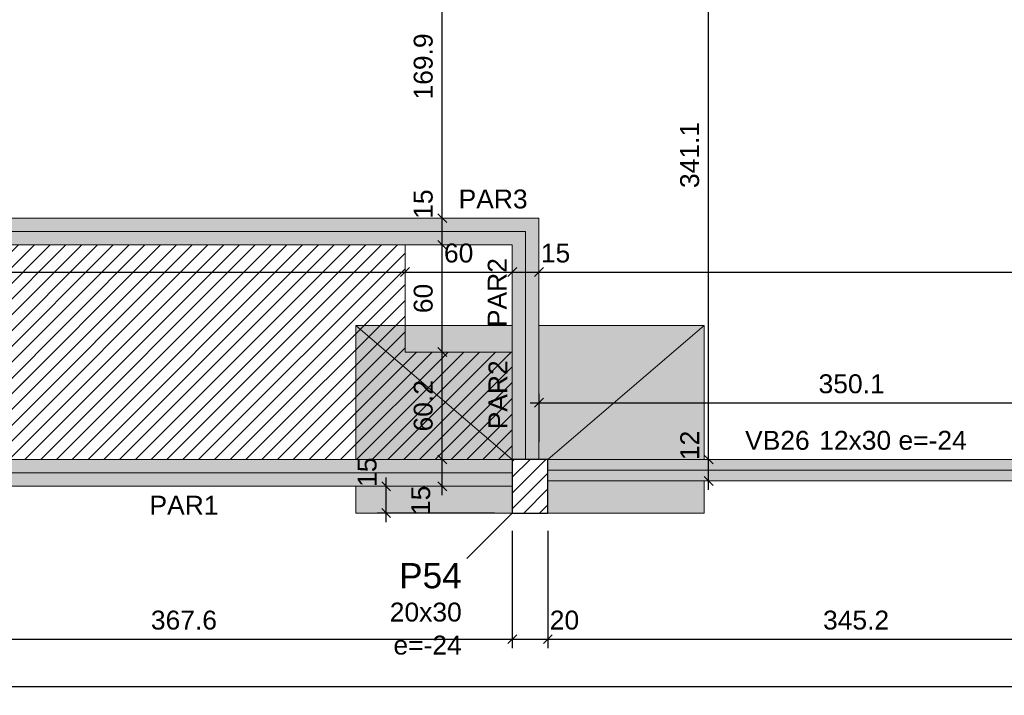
# Model space of a CAD drawing. Header units: millimetres. Extents: x 0 to 119, y 0 to 84.
# Tile 3 of 27: x 36.46 to 47.48, y 25.92 to 33.49. Entities that reach past the tile are written whole.
import ezdxf

# ---------------------------------------------------------------- set-up
doc = ezdxf.new("R2010")
doc.units = ezdxf.units.MM
doc.header["$MEASUREMENT"] = 0
doc.linetypes.add('NULL', pattern=[0])
doc.layers.get('0').update_dxf_attribs({"lineweight": 18})
for name, color, linetype, lineweight in [('FO-Cotas', 5, 'Continuous', 5), ('FO-Eixos', 5, 'Continuous', 5), ('FO-Hachura das sapatas', 43, 'Continuous', 5), ('FO-Hachura laje com elevação negativa', 31, 'Continuous', 5), ('FO-Hachura parede de concreto', 161, 'Continuous', 5), ('FO-Hachura pilar que passa', 19, 'Continuous', 5), ('FO-Hachura viga', 43, 'Continuous', 5), ('FO-Pilares', 4, 'Continuous', 30), ('FO-Seção das fundações', 9, 'Continuous', 5), ('FO-Textos das vigas', 7, 'Continuous', 5), ('FO-Textos dos pilares', 7, 'Continuous', 5), ('FO-Vigas', 1, 'Continuous', 20)]:
    doc.layers.add(name, color=color, linetype=linetype, lineweight=lineweight)
doc.styles.add('Arial', font='txt')
doc.dimstyles.new('UM_50.000000', dxfattribs={"dimtxt": 0.18, "dimasz": 0.1, "dimexe": 0.1, "dimexo": 0.2, "dimgap": 0, "dimtad": 1, "dimtih": 1, "dimtoh": 1, "dimdec": 1, "dimlfac": 50, "dimzin": 0, "dimdsep": 46, "dimtxsty": 'Standard', "dimcen": 0.09, "dimdle": 0.1, "dimadec": 1, "dimazin": 2, "dimtfac": 1, "dimtdec": 4, "dimtofl": 0, "dimtmove": 0, "dimatfit": 3, "dimfxl": 1, "dimtolj": 1, "dimarcsym": 0})

# ---------------------------------------------------------------- blocks, each defined once
blk = doc.blocks.new('_Oblique')
at = {"color": 0, "linetype": 'ByBlock', "lineweight": -2}
blk.add_line((-0.5, -0.5), (0.5, 0.5), dxfattribs=at)
blk = doc.blocks.new('*D32')
at = {"layer": 'Defpoints', "color": 0}
for p in [(34.62, 28.088), (41.973, 27.96), (41.973, 26.548)]:
    blk.add_point(p, dxfattribs=at)
at = {"layer": 'FO-Cotas', "color": 0, "lineweight": -2}
for p, q in [((34.62, 27.888), (34.62, 26.448)), ((41.973, 27.76), (41.973, 26.448)), ((34.52, 26.548), (42.073, 26.548))]:
    blk.add_line(p, q, dxfattribs=at)
at = {"layer": 'FO-Cotas', "color": 0, "lineweight": -2, "xscale": 0.1, "yscale": 0.1, "zscale": 0.1, "rotation": 180}
blk.add_blockref('_Oblique', (34.62, 26.548), dxfattribs=at)
at = {"layer": 'FO-Cotas', "color": 0, "lineweight": -2, "xscale": 0.1, "yscale": 0.1, "zscale": 0.1}
blk.add_blockref('_Oblique', (41.973, 26.548), dxfattribs=at)
at = {"layer": 'FO-Cotas', "color": 7, "insert": (38.296, 26.76), "char_height": 0.2118, "attachment_point": 5, "style": 'Arial'}
blk.add_mtext('\\A1;367.6', dxfattribs=at)
blk = doc.blocks.new('*D33')
at = {"layer": 'Defpoints', "color": 0}
for p in [(41.973, 27.96), (42.372, 27.96), (42.372, 26.548)]:
    blk.add_point(p, dxfattribs=at)
at = {"layer": 'FO-Cotas', "color": 0, "lineweight": -2}
for p, q in [((41.973, 27.76), (41.973, 26.448)), ((42.372, 27.76), (42.372, 26.448)), ((41.873, 26.548), (42.472, 26.548))]:
    blk.add_line(p, q, dxfattribs=at)
at = {"layer": 'FO-Cotas', "color": 0, "lineweight": -2, "xscale": 0.1, "yscale": 0.1, "zscale": 0.1, "rotation": 180}
blk.add_blockref('_Oblique', (41.973, 26.548), dxfattribs=at)
at = {"layer": 'FO-Cotas', "color": 0, "lineweight": -2, "xscale": 0.1, "yscale": 0.1, "zscale": 0.1}
blk.add_blockref('_Oblique', (42.372, 26.548), dxfattribs=at)
at = {"layer": 'FO-Cotas', "color": 7, "insert": (42.558, 26.76), "char_height": 0.2118, "attachment_point": 5, "rotation": 0.0057, "style": 'Arial'}
blk.add_mtext('\\A1;20', dxfattribs=at)
blk = doc.blocks.new('*D34')
at = {"layer": 'Defpoints', "color": 0}
for p in [(42.372, 27.96), (49.275, 27.96), (49.275, 26.548)]:
    blk.add_point(p, dxfattribs=at)
at = {"layer": 'FO-Cotas', "color": 0, "lineweight": -2}
for p, q in [((42.372, 27.76), (42.372, 26.448)), ((49.275, 27.76), (49.275, 26.448)), ((42.272, 26.548), (49.375, 26.548))]:
    blk.add_line(p, q, dxfattribs=at)
at = {"layer": 'FO-Cotas', "color": 0, "lineweight": -2, "xscale": 0.1, "yscale": 0.1, "zscale": 0.1, "rotation": 180}
blk.add_blockref('_Oblique', (42.372, 26.548), dxfattribs=at)
at = {"layer": 'FO-Cotas', "color": 0, "lineweight": -2, "xscale": 0.1, "yscale": 0.1, "zscale": 0.1}
blk.add_blockref('_Oblique', (49.275, 26.548), dxfattribs=at)
at = {"layer": 'FO-Cotas', "color": 7, "insert": (45.824, 26.76), "char_height": 0.2118, "attachment_point": 5, "style": 'Arial'}
blk.add_mtext('\\A1;345.2', dxfattribs=at)
blk = doc.blocks.new('*D44')
at = {"layer": 'Defpoints', "color": 0}
for p in [(15.135, 28.603), (84.436, 27.96), (84.436, 26.019)]:
    blk.add_point(p, dxfattribs=at)
at = {"layer": 'FO-Cotas', "color": 0, "lineweight": -2}
for p, q in [((15.135, 28.403), (15.135, 25.919)), ((84.436, 27.76), (84.436, 25.919)), ((15.035, 26.019), (84.536, 26.019))]:
    blk.add_line(p, q, dxfattribs=at)
at = {"layer": 'FO-Cotas', "color": 0, "lineweight": -2, "xscale": 0.1, "yscale": 0.1, "zscale": 0.1, "rotation": 180}
blk.add_blockref('_Oblique', (15.135, 26.019), dxfattribs=at)
at = {"layer": 'FO-Cotas', "color": 0, "lineweight": -2, "xscale": 0.1, "yscale": 0.1, "zscale": 0.1}
blk.add_blockref('_Oblique', (84.436, 26.019), dxfattribs=at)
at = {"layer": 'FO-Cotas', "color": 7, "insert": (49.786, 26.231), "char_height": 0.2118, "attachment_point": 5, "style": 'Arial'}
blk.add_mtext('\\A1;3465', dxfattribs=at)
blk = doc.blocks.new('*D45')
at = {"layer": 'Defpoints', "color": 0}
for p in [(40.561, 28.26), (40.561, 28.26), (41.973, 27.96)]:
    blk.add_point(p, dxfattribs=at)
at = {"layer": 'FO-Cotas', "color": 0, "lineweight": -2}
for p, q in [((40.561, 27.86), (40.561, 28.36)), ((41.773, 27.96), (40.461, 27.96))]:
    blk.add_line(p, q, dxfattribs=at)
at = {"layer": 'FO-Cotas', "color": 0, "lineweight": -2, "xscale": 0.1, "yscale": 0.1, "zscale": 0.1}
for p, rotation in [((40.561, 28.26), 90), ((40.561, 27.96), 270)]:
    blk.add_blockref('_Oblique', p, dxfattribs=dict(at, rotation=rotation))
at = {"layer": 'FO-Cotas', "color": 7, "insert": (40.349, 28.418), "char_height": 0.2118, "attachment_point": 5, "rotation": 90, "style": 'Arial'}
blk.add_mtext('\\A1;15', dxfattribs=at)
blk = doc.blocks.new('*D83')
at = {"layer": 'Defpoints', "color": 0}
for p in [(27.979, 30.66), (40.773, 30.66), (40.773, 30.66)]:
    blk.add_point(p, dxfattribs=at)
at = {"layer": 'FO-Cotas', "color": 0, "lineweight": -2}
blk.add_line((27.879, 30.66), (40.873, 30.66), dxfattribs=at)
at = {"layer": 'FO-Cotas', "color": 0, "lineweight": -2, "xscale": 0.1, "yscale": 0.1, "zscale": 0.1, "rotation": 180}
blk.add_blockref('_Oblique', (27.979, 30.66), dxfattribs=at)
at = {"layer": 'FO-Cotas', "color": 0, "lineweight": -2, "xscale": 0.1, "yscale": 0.1, "zscale": 0.1}
blk.add_blockref('_Oblique', (40.773, 30.66), dxfattribs=at)
at = {"layer": 'FO-Cotas', "color": 7, "insert": (34.376, 30.872), "char_height": 0.2118, "attachment_point": 5, "rotation": 0.0057, "style": 'Arial'}
blk.add_mtext('\\A1;639.7', dxfattribs=at)
blk = doc.blocks.new('*D84')
at = {"layer": 'Defpoints', "color": 0}
for p in [(40.773, 30.66), (41.973, 30.66), (41.973, 30.66)]:
    blk.add_point(p, dxfattribs=at)
at = {"layer": 'FO-Cotas', "color": 0, "lineweight": -2}
blk.add_line((40.673, 30.66), (42.073, 30.66), dxfattribs=at)
at = {"layer": 'FO-Cotas', "color": 0, "lineweight": -2, "xscale": 0.1, "yscale": 0.1, "zscale": 0.1, "rotation": 180}
blk.add_blockref('_Oblique', (40.773, 30.66), dxfattribs=at)
at = {"layer": 'FO-Cotas', "color": 0, "lineweight": -2, "xscale": 0.1, "yscale": 0.1, "zscale": 0.1}
blk.add_blockref('_Oblique', (41.973, 30.66), dxfattribs=at)
at = {"layer": 'FO-Cotas', "color": 7, "insert": (41.373, 30.872), "char_height": 0.2118, "attachment_point": 5, "rotation": 0.0057, "style": 'Arial'}
blk.add_mtext('\\A1;60', dxfattribs=at)
blk = doc.blocks.new('*D85')
at = {"layer": 'Defpoints', "color": 0}
for p in [(41.973, 30.66), (42.273, 30.66), (42.273, 30.66)]:
    blk.add_point(p, dxfattribs=at)
at = {"layer": 'FO-Cotas', "color": 0, "lineweight": -2}
blk.add_line((41.873, 30.66), (42.373, 30.66), dxfattribs=at)
at = {"layer": 'FO-Cotas', "color": 0, "lineweight": -2, "xscale": 0.1, "yscale": 0.1, "zscale": 0.1, "rotation": 180}
blk.add_blockref('_Oblique', (41.973, 30.66), dxfattribs=at)
at = {"layer": 'FO-Cotas', "color": 0, "lineweight": -2, "xscale": 0.1, "yscale": 0.1, "zscale": 0.1}
blk.add_blockref('_Oblique', (42.273, 30.66), dxfattribs=at)
at = {"layer": 'FO-Cotas', "color": 7, "insert": (42.458, 30.872), "char_height": 0.2118, "attachment_point": 5, "rotation": 0.0057, "style": 'Arial'}
blk.add_mtext('\\A1;15', dxfattribs=at)
blk = doc.blocks.new('*D86')
at = {"layer": 'Defpoints', "color": 0}
for p in [(42.273, 30.66), (76.696, 30.66), (76.696, 30.66)]:
    blk.add_point(p, dxfattribs=at)
at = {"layer": 'FO-Cotas', "color": 0, "lineweight": -2}
blk.add_line((42.173, 30.66), (76.796, 30.66), dxfattribs=at)
at = {"layer": 'FO-Cotas', "color": 0, "lineweight": -2, "xscale": 0.1, "yscale": 0.1, "zscale": 0.1, "rotation": 180}
blk.add_blockref('_Oblique', (42.273, 30.66), dxfattribs=at)
at = {"layer": 'FO-Cotas', "color": 0, "lineweight": -2, "xscale": 0.1, "yscale": 0.1, "zscale": 0.1}
blk.add_blockref('_Oblique', (76.696, 30.66), dxfattribs=at)
at = {"layer": 'FO-Cotas', "color": 7, "insert": (59.484, 30.872), "char_height": 0.2118, "attachment_point": 5, "rotation": 0.0057, "style": 'Arial'}
blk.add_mtext('\\A1;1721.2', dxfattribs=at)
blk = doc.blocks.new('*D142')
at = {"layer": 'Defpoints', "color": 0}
for p in [(41.189, 28.56), (41.189, 28.56), (41.189, 28.26)]:
    blk.add_point(p, dxfattribs=at)
at = {"layer": 'FO-Cotas', "color": 0, "lineweight": -2}
blk.add_line((41.189, 28.16), (41.189, 28.66), dxfattribs=at)
at = {"layer": 'FO-Cotas', "color": 0, "lineweight": -2, "xscale": 0.1, "yscale": 0.1, "zscale": 0.1}
for p, rotation in [((41.189, 28.56), 90), ((41.189, 28.26), 270)]:
    blk.add_blockref('_Oblique', p, dxfattribs=dict(at, rotation=rotation))
at = {"layer": 'FO-Cotas', "color": 7, "insert": (40.949, 28.103), "char_height": 0.2118, "attachment_point": 5, "rotation": 90, "style": 'Arial'}
blk.add_mtext('\\A1;15', dxfattribs=at)
blk = doc.blocks.new('*D143')
at = {"layer": 'Defpoints', "color": 0}
for p in [(41.189, 29.764), (41.189, 29.764), (41.189, 28.56)]:
    blk.add_point(p, dxfattribs=at)
at = {"layer": 'FO-Cotas', "color": 0, "lineweight": -2}
blk.add_line((41.189, 28.46), (41.189, 29.864), dxfattribs=at)
at = {"layer": 'FO-Cotas', "color": 0, "lineweight": -2, "xscale": 0.1, "yscale": 0.1, "zscale": 0.1}
for p, rotation in [((41.189, 29.764), 90), ((41.189, 28.56), 270)]:
    blk.add_blockref('_Oblique', p, dxfattribs=dict(at, rotation=rotation))
at = {"layer": 'FO-Cotas', "color": 7, "insert": (40.977, 29.162), "char_height": 0.2118, "attachment_point": 5, "rotation": 90, "style": 'Arial'}
blk.add_mtext('\\A1;60.2', dxfattribs=at)
blk = doc.blocks.new('*D144')
at = {"layer": 'Defpoints', "color": 0}
for p in [(41.189, 30.964), (41.189, 30.964), (41.189, 29.764)]:
    blk.add_point(p, dxfattribs=at)
at = {"layer": 'FO-Cotas', "color": 0, "lineweight": -2}
blk.add_line((41.189, 29.664), (41.189, 31.064), dxfattribs=at)
at = {"layer": 'FO-Cotas', "color": 0, "lineweight": -2, "xscale": 0.1, "yscale": 0.1, "zscale": 0.1}
for p, rotation in [((41.189, 30.964), 90), ((41.189, 29.764), 270)]:
    blk.add_blockref('_Oblique', p, dxfattribs=dict(at, rotation=rotation))
at = {"layer": 'FO-Cotas', "color": 7, "insert": (40.977, 30.364), "char_height": 0.2118, "attachment_point": 5, "rotation": 90, "style": 'Arial'}
blk.add_mtext('\\A1;60', dxfattribs=at)
blk = doc.blocks.new('*D145')
at = {"layer": 'Defpoints', "color": 0}
for p in [(41.189, 31.264), (41.189, 31.264), (41.189, 30.964)]:
    blk.add_point(p, dxfattribs=at)
at = {"layer": 'FO-Cotas', "color": 0, "lineweight": -2}
blk.add_line((41.189, 30.864), (41.189, 31.364), dxfattribs=at)
at = {"layer": 'FO-Cotas', "color": 0, "lineweight": -2, "xscale": 0.1, "yscale": 0.1, "zscale": 0.1}
for p, rotation in [((41.189, 31.264), 90), ((41.189, 30.964), 270)]:
    blk.add_blockref('_Oblique', p, dxfattribs=dict(at, rotation=rotation))
at = {"layer": 'FO-Cotas', "color": 7, "insert": (40.977, 31.421), "char_height": 0.2118, "attachment_point": 5, "rotation": 90, "style": 'Arial'}
blk.add_mtext('\\A1;15', dxfattribs=at)
blk = doc.blocks.new('*D146')
at = {"layer": 'Defpoints', "color": 0}
for p in [(41.189, 34.663), (41.189, 34.663), (41.189, 31.264)]:
    blk.add_point(p, dxfattribs=at)
at = {"layer": 'FO-Cotas', "color": 0, "lineweight": -2}
blk.add_line((41.189, 31.164), (41.189, 34.763), dxfattribs=at)
at = {"layer": 'FO-Cotas', "color": 0, "lineweight": -2, "xscale": 0.1, "yscale": 0.1, "zscale": 0.1}
for p, rotation in [((41.189, 34.663), 90), ((41.189, 31.264), 270)]:
    blk.add_blockref('_Oblique', p, dxfattribs=dict(at, rotation=rotation))
at = {"layer": 'FO-Cotas', "color": 7, "insert": (40.977, 32.963), "char_height": 0.2118, "attachment_point": 5, "rotation": 90, "style": 'Arial'}
blk.add_mtext('\\A1;169.9', dxfattribs=at)
blk = doc.blocks.new('*D152')
at = {"layer": 'Defpoints', "color": 0}
for p in [(44.172, 28.56), (44.172, 28.56), (44.172, 28.32)]:
    blk.add_point(p, dxfattribs=at)
at = {"layer": 'FO-Cotas', "color": 0, "lineweight": -2}
blk.add_line((44.172, 28.22), (44.172, 28.66), dxfattribs=at)
at = {"layer": 'FO-Cotas', "color": 0, "lineweight": -2, "xscale": 0.1, "yscale": 0.1, "zscale": 0.1}
for p, rotation in [((44.172, 28.56), 90), ((44.172, 28.32), 270)]:
    blk.add_blockref('_Oblique', p, dxfattribs=dict(at, rotation=rotation))
at = {"layer": 'FO-Cotas', "color": 7, "insert": (43.961, 28.718), "char_height": 0.2118, "attachment_point": 5, "rotation": 90, "style": 'Arial'}
blk.add_mtext('\\A1;12', dxfattribs=at)
blk = doc.blocks.new('*D153')
at = {"layer": 'Defpoints', "color": 0}
for p in [(44.172, 35.383), (44.172, 35.383), (44.172, 28.56)]:
    blk.add_point(p, dxfattribs=at)
at = {"layer": 'FO-Cotas', "color": 0, "lineweight": -2}
blk.add_line((44.172, 28.46), (44.172, 35.483), dxfattribs=at)
at = {"layer": 'FO-Cotas', "color": 0, "lineweight": -2, "xscale": 0.1, "yscale": 0.1, "zscale": 0.1}
for p, rotation in [((44.172, 35.383), 90), ((44.172, 28.56), 270)]:
    blk.add_blockref('_Oblique', p, dxfattribs=dict(at, rotation=rotation))
at = {"layer": 'FO-Cotas', "color": 7, "insert": (43.961, 31.971), "char_height": 0.2118, "attachment_point": 5, "rotation": 90, "style": 'Arial'}
blk.add_mtext('\\A1;341.1', dxfattribs=at)
blk = doc.blocks.new('*D208')
at = {"layer": 'Defpoints', "color": 0}
for p in [(49.275, 29.196), (42.273, 28.56), (49.275, 28.56)]:
    blk.add_point(p, dxfattribs=at)
at = {"layer": 'FO-Cotas', "color": 0, "lineweight": -2}
for p, q in [((42.273, 28.76), (42.273, 29.296)), ((49.275, 28.76), (49.275, 29.296)), ((42.173, 29.196), (49.375, 29.196))]:
    blk.add_line(p, q, dxfattribs=at)
at = {"layer": 'FO-Cotas', "color": 0, "lineweight": -2, "xscale": 0.1, "yscale": 0.1, "zscale": 0.1, "rotation": 180}
blk.add_blockref('_Oblique', (42.273, 29.196), dxfattribs=at)
at = {"layer": 'FO-Cotas', "color": 0, "lineweight": -2, "xscale": 0.1, "yscale": 0.1, "zscale": 0.1}
blk.add_blockref('_Oblique', (49.275, 29.196), dxfattribs=at)
at = {"layer": 'FO-Cotas', "color": 7, "insert": (45.774, 29.407), "char_height": 0.2118, "attachment_point": 5, "style": 'Arial'}
blk.add_mtext('\\A1;350.1', dxfattribs=at)

msp = doc.modelspace()

# ---------------------------------------------------------------- hatches: boundary and pattern name
at = {"layer": 'FO-Hachura das sapatas', "linetype": 'Continuous'}
h = msp.add_hatch(color=43, dxfattribs=at)
h.paths.add_polyline_path([(44.1226, 30.0604), (40.2226, 30.0604), (40.2226, 27.9604), (44.1226, 27.9604), (44.1226, 30.0604)])
h.paths.add_polyline_path([(41.9726, 28.5602), (41.9726, 28.5602), (41.9726, 28.5604), (40.2226, 28.5604), (40.2226, 28.2604), (41.9726, 28.2604), (41.9726, 27.9604), (42.3724, 27.9604), (42.3724, 28.3204), (44.1226, 28.3204), (44.1226, 28.5604), (42.3724, 28.5604), (42.3724, 28.5602), (42.2726, 28.5602), (42.2726, 30.0604), (41.9726, 30.0604), (41.9726, 29.7638), (41.9726, 29.7638), (41.9726, 28.5602)], flags=0)
at = {"layer": 'FO-Hachura laje com elevação negativa', "linetype": 'Continuous'}
h = msp.add_hatch(dxfattribs=at)
h.set_pattern_fill('ANSI31', color=31, style=0)
h.paths.add_polyline_path([(41.9726, 28.5604), (41.9726, 29.7638), (40.7726, 29.7638), (40.7726, 30.9638), (27.9786, 30.9638), (27.9786, 28.988), (27.9786, 28.5604), (34.2198, 28.5604), (34.2198, 28.688), (34.6198, 28.688), (34.6198, 28.5604), (41.9726, 28.5604)])
h = msp.add_hatch(dxfattribs=at)
h.set_pattern_fill('ANSI31', color=31, style=0)
h.paths.add_polyline_path([(41.9726, 28.5604), (41.9726, 29.7638), (40.7726, 29.7638), (40.7726, 30.9638), (27.9786, 30.9638), (27.9786, 28.988), (27.9786, 28.5604), (34.2198, 28.5604), (34.2198, 28.688), (34.6198, 28.688), (34.6198, 28.5604), (41.9726, 28.5604)])
at = {"layer": 'FO-Hachura parede de concreto', "linetype": 'Continuous'}
for points in [[(40.7726, 31.2638), (40.7726, 31.2638), (27.6788, 31.2638), (27.9788, 30.9638), (40.7726, 30.9638), (40.7726, 31.2638)], [(42.2726, 31.2638), (42.2726, 31.2638), (40.7726, 31.2638), (40.7726, 30.9638), (41.9726, 30.9638), (42.2726, 31.2638)], [(42.2726, 31.2638), (42.2726, 31.2638), (41.9726, 30.9638), (41.9726, 29.7638), (42.2726, 29.7638), (42.2726, 31.2638)], [(42.2726, 29.7638), (42.2726, 29.7638), (41.9728, 29.7638), (41.9728, 28.5604), (42.2726, 28.5604), (42.2726, 29.7638)], [(41.9726, 28.5604), (41.9726, 28.5604), (34.6198, 28.5604), (34.6198, 28.2604), (41.9726, 28.2604), (41.9726, 28.5604)]]:
    msp.add_hatch(color=161, dxfattribs=at).paths.add_polyline_path(points)
at = {"layer": 'FO-Hachura pilar que passa', "linetype": 'Continuous'}
h = msp.add_hatch(dxfattribs=at)
h.set_pattern_fill('ANSI31', color=19, style=0)
h.paths.add_polyline_path([(42.3724, 28.5602), (41.9726, 28.5602), (41.9726, 27.9604), (42.3724, 27.9604), (42.3724, 28.5602)])
at = {"layer": 'FO-Hachura viga', "linetype": 'Continuous'}
msp.add_hatch(color=43, dxfattribs=at).paths.add_polyline_path([(49.2754, 28.5604), (49.2754, 28.5604), (42.3724, 28.5604), (42.3724, 28.3204), (49.2754, 28.3204), (49.2754, 28.5604)])

# ---------------------------------------------------------------- linework, layer by layer
at = {"layer": 'FO-Cotas', "linetype": 'Continuous'}
msp.add_line((41.9726, 27.9606), (41.4643, 27.4523), dxfattribs=at)
at = {"layer": 'FO-Eixos'}
for p, q in [((27.8286, 31.1138), (40.7726, 31.1138)), ((40.7726, 31.1138), (42.1226, 31.1138)), ((42.1226, 29.7638), (42.1226, 31.1138)), ((42.1226, 28.5604), (42.1226, 29.7638)), ((34.6198, 28.4104), (41.9726, 28.4104)), ((42.3726, 28.4404), (49.2752, 28.4404))]:
    msp.add_line(p, q, dxfattribs=at)
at = {"layer": 'FO-Pilares'}
msp.add_lwpolyline([(42.3724, 28.5602), (41.9726, 28.5602), (41.9726, 27.9604), (42.3724, 27.9604), (42.3724, 28.5602)], close=True, dxfattribs=at)
at = {"layer": 'FO-Seção das fundações'}
for p, q in [((40.2226, 30.0604), (41.9726, 28.5604)), ((44.1226, 30.0604), (42.3726, 28.5604)), ((40.2226, 27.9604), (41.9726, 27.9604)), ((44.1226, 27.9604), (42.3726, 27.9604))]:
    msp.add_line(p, q, dxfattribs=at)
for points in [[(40.2226, 30.0604), (40.2226, 28.5604)], [(40.2226, 30.0604), (41.9726, 30.0604)], [(42.2726, 30.0604), (44.1226, 30.0604)], [(44.1226, 28.5604), (44.1226, 30.0604)], [(40.2226, 28.2604), (40.2226, 27.9604)], [(44.1226, 27.9604), (44.1226, 28.3204)], [(44.1226, 27.9604), (40.2226, 27.9604)]]:
    msp.add_lwpolyline(points, dxfattribs=at)
at = {"layer": 'FO-Vigas'}
for p, q in [((27.6786, 31.2638), (40.7726, 31.2638)), ((40.7726, 31.2638), (42.2726, 31.2638)), ((42.2726, 29.7638), (42.2726, 31.2638)), ((27.9786, 30.9638), (40.7726, 30.9638)), ((40.7726, 29.7638), (40.7726, 30.9638)), ((40.7726, 30.9638), (41.9726, 30.9638)), ((41.9726, 29.7638), (41.9726, 30.9638)), ((40.7726, 29.7638), (41.9726, 29.7638)), ((41.9726, 28.5602), (41.9726, 29.7638)), ((42.2726, 28.5602), (42.2726, 29.7638)), ((34.6198, 28.5604), (41.9726, 28.5604)), ((42.3724, 28.5604), (49.2752, 28.5604)), ((34.6198, 28.2604), (41.9726, 28.2604)), ((42.3724, 28.3204), (49.2752, 28.3204))]:
    msp.add_line(p, q, dxfattribs=at)

# ---------------------------------------------------------------- texts
at = {"layer": 'FO-Textos das vigas', "linetype": 'NULL', "char_height": 0.2118, "line_spacing_factor": 0.798, "style": 'Arial'}
for s, insert, width, attachment_point in [('PAR3', (41.3726, 31.3695), 1.515137, 7), ('VB26', (45.3046, 28.6665), 1.418848, 9), ('12x30 e=-24', (45.4106, 28.6665), 3.240977, 7), ('PAR1', (38.2966, 27.9425), 1.515137, 8)]:
    msp.add_mtext(s, dxfattribs=dict(at, insert=insert, width=width, attachment_point=attachment_point))
at = {"layer": 'FO-Textos das vigas', "linetype": 'NULL', "char_height": 0.2118, "width": 1.515137, "attachment_point": 7, "rotation": 90.00021, "line_spacing_factor": 0.798, "style": 'Arial'}
for insert in [(41.9105, 30.0436), (41.9185, 28.8986)]:
    msp.add_mtext('PAR2', dxfattribs=dict(at, insert=insert))
at = {"layer": 'FO-Textos dos pilares', "linetype": 'NULL', "attachment_point": 9, "line_spacing_factor": 0.798, "style": 'Arial'}
for s, insert, char_height, width in [('P54', (41.4076, 27.1138), 0.2824, 1.387852), ('20x30', (41.4076, 26.7425), 0.2118, 1.580273), ('e=-24', (41.4076, 26.3725), 0.2118, 1.499561)]:
    msp.add_mtext(s, dxfattribs=dict(at, insert=insert, char_height=char_height, width=width))

# ---------------------------------------------------------------- dimensions: what is measured, and where the dimension line sits
at = {"layer": 'FO-Cotas'}
for base, p1, p2, override, picture, middle in [((44.1724, 35.3826), (44.1724, 28.5604), (44.1724, 35.3826), {"dimtxt": 0.2118, "dimasz": 0.1, "dimexe": 0.1, "dimexo": 0.2, "dimtad": 1, "dimtih": 0, "dimtoh": 0, "dimdec": 1, "dimlfac": 50, "dimzin": 8, "dimtxsty": 'Arial', "dimblk": 'Oblique', "dimblk1": 'Oblique', "dimblk2": 'Oblique', "dimsah": 1, "dimdle": 0.1, "dimse1": 1, "dimse2": 1, "dimclrt": 7, "dimadec": 1, "dimazin": 3, "dimtmove": 2, "dimldrblk": 'Oblique'}, '*D153', (43.9606, 31.9715)), ((41.1886, 34.6626), (41.1886, 31.2638), (41.1886, 34.6626), {"dimtxt": 0.2118, "dimasz": 0.1, "dimexe": 0.1, "dimexo": 0.2, "dimtad": 1, "dimtih": 0, "dimtoh": 0, "dimdec": 1, "dimlfac": 50, "dimzin": 8, "dimtxsty": 'Arial', "dimblk": 'Oblique', "dimblk1": 'Oblique', "dimblk2": 'Oblique', "dimsah": 1, "dimdle": 0.1, "dimse1": 1, "dimse2": 1, "dimclrt": 7, "dimadec": 1, "dimazin": 3, "dimtmove": 2, "dimldrblk": 'Oblique'}, '*D146', (40.9768, 32.9632)), ((41.1886, 31.2638), (41.1886, 30.9638), (41.1886, 31.2638), {"dimtxt": 0.2118, "dimasz": 0.1, "dimexe": 0.1, "dimexo": 0.2, "dimtad": 1, "dimtih": 0, "dimtoh": 0, "dimdec": 1, "dimlfac": 50, "dimzin": 8, "dimtxsty": 'Arial', "dimblk": 'Oblique', "dimblk1": 'Oblique', "dimblk2": 'Oblique', "dimsah": 1, "dimdle": 0.1, "dimse1": 1, "dimse2": 1, "dimclrt": 7, "dimadec": 1, "dimazin": 3, "dimtmove": 2, "dimldrblk": 'Oblique'}, '*D145', (40.9768, 31.4211)), ((41.1886, 30.9638), (41.1886, 29.7638), (41.1886, 30.9638), {"dimtxt": 0.2118, "dimasz": 0.1, "dimexe": 0.1, "dimexo": 0.2, "dimtad": 1, "dimtih": 0, "dimtoh": 0, "dimdec": 1, "dimlfac": 50, "dimzin": 8, "dimtxsty": 'Arial', "dimblk": 'Oblique', "dimblk1": 'Oblique', "dimblk2": 'Oblique', "dimsah": 1, "dimdle": 0.1, "dimse1": 1, "dimse2": 1, "dimclrt": 7, "dimadec": 1, "dimazin": 3, "dimtmove": 2, "dimldrblk": 'Oblique'}, '*D144', (40.9768, 30.3638)), ((41.1886, 29.7638), (41.1886, 28.5604), (41.1886, 29.7638), {"dimtxt": 0.2118, "dimasz": 0.1, "dimexe": 0.1, "dimexo": 0.2, "dimtad": 1, "dimtih": 0, "dimtoh": 0, "dimdec": 1, "dimlfac": 50, "dimzin": 8, "dimtxsty": 'Arial', "dimblk": 'Oblique', "dimblk1": 'Oblique', "dimblk2": 'Oblique', "dimsah": 1, "dimdle": 0.1, "dimse1": 1, "dimse2": 1, "dimclrt": 7, "dimadec": 1, "dimazin": 3, "dimtmove": 2, "dimldrblk": 'Oblique'}, '*D143', (40.9768, 29.1621)), ((44.1724, 28.5604), (44.1724, 28.3204), (44.1724, 28.5604), {"dimtxt": 0.2118, "dimasz": 0.1, "dimexe": 0.1, "dimexo": 0.2, "dimtad": 1, "dimtih": 0, "dimtoh": 0, "dimdec": 1, "dimlfac": 50, "dimzin": 8, "dimtxsty": 'Arial', "dimblk": 'Oblique', "dimblk1": 'Oblique', "dimblk2": 'Oblique', "dimsah": 1, "dimdle": 0.1, "dimse1": 1, "dimse2": 1, "dimclrt": 7, "dimadec": 1, "dimazin": 3, "dimtmove": 2, "dimldrblk": 'Oblique'}, '*D152', (43.9606, 28.7177)), ((40.5606, 28.2604), (41.9726, 27.9604), (40.5606, 28.2604), {"dimtxt": 0.2118, "dimasz": 0.1, "dimexe": 0.1, "dimexo": 0.2, "dimtad": 1, "dimtih": 0, "dimtoh": 0, "dimdec": 1, "dimlfac": 50, "dimzin": 8, "dimtxsty": 'Arial', "dimblk": 'Oblique', "dimblk1": 'Oblique', "dimblk2": 'Oblique', "dimsah": 1, "dimdle": 0.1, "dimse1": 0, "dimse2": 1, "dimclrt": 7, "dimadec": 1, "dimazin": 3, "dimtmove": 2, "dimldrblk": 'Oblique'}, '*D45', (40.3488, 28.4177)), ((41.1886, 28.5604), (41.1886, 28.2604), (41.1886, 28.5604), {"dimtxt": 0.2118, "dimasz": 0.1, "dimexe": 0.1, "dimexo": 0.2, "dimtad": 1, "dimtih": 0, "dimtoh": 0, "dimdec": 1, "dimlfac": 50, "dimzin": 8, "dimtxsty": 'Arial', "dimblk": 'Oblique', "dimblk1": 'Oblique', "dimblk2": 'Oblique', "dimsah": 1, "dimdle": 0.1, "dimse1": 1, "dimse2": 1, "dimclrt": 7, "dimadec": 1, "dimazin": 3, "dimtmove": 2, "dimldrblk": 'Oblique'}, '*D142', (40.9489, 28.1031))]:
    dim = msp.add_linear_dim(base=base, p1=p1, p2=p2, angle=90, dimstyle='UM_50.000000', override=override, dxfattribs=at)
    dim.commit()
    dim.dimension.update_dxf_attribs({"geometry": picture, "text_midpoint": middle, "dimtype": 160, "text_rotation": 90})
for base, p1, p2, override, picture, middle, turn in [((40.7726, 30.6604), (27.9786, 30.6604), (40.7726, 30.6604), {"dimtxt": 0.2118, "dimasz": 0.1, "dimexe": 0.1, "dimexo": 0.2, "dimtad": 1, "dimtih": 0, "dimtoh": 0, "dimdec": 1, "dimlfac": 50, "dimzin": 8, "dimtxsty": 'Arial', "dimblk": 'Oblique', "dimblk1": 'Oblique', "dimblk2": 'Oblique', "dimsah": 1, "dimdle": 0.1, "dimse1": 1, "dimse2": 1, "dimclrt": 7, "dimadec": 1, "dimazin": 3, "dimtmove": 2, "dimldrblk": 'Oblique'}, '*D83', (34.3756, 30.8722), 0.00573), ((41.9726, 30.6604), (40.7726, 30.6604), (41.9726, 30.6604), {"dimtxt": 0.2118, "dimasz": 0.1, "dimexe": 0.1, "dimexo": 0.2, "dimtad": 1, "dimtih": 0, "dimtoh": 0, "dimdec": 1, "dimlfac": 50, "dimzin": 8, "dimtxsty": 'Arial', "dimblk": 'Oblique', "dimblk1": 'Oblique', "dimblk2": 'Oblique', "dimsah": 1, "dimdle": 0.1, "dimse1": 1, "dimse2": 1, "dimclrt": 7, "dimadec": 1, "dimazin": 3, "dimtmove": 2, "dimldrblk": 'Oblique'}, '*D84', (41.3726, 30.8722), 0.00573), ((42.2726, 30.6604), (41.9726, 30.6604), (42.2726, 30.6604), {"dimtxt": 0.2118, "dimasz": 0.1, "dimexe": 0.1, "dimexo": 0.2, "dimtad": 1, "dimtih": 0, "dimtoh": 0, "dimdec": 1, "dimlfac": 50, "dimzin": 8, "dimtxsty": 'Arial', "dimblk": 'Oblique', "dimblk1": 'Oblique', "dimblk2": 'Oblique', "dimsah": 1, "dimdle": 0.1, "dimse1": 1, "dimse2": 1, "dimclrt": 7, "dimadec": 1, "dimazin": 3, "dimtmove": 2, "dimldrblk": 'Oblique'}, '*D85', (42.4579, 30.8722), 0.00573), ((76.6956426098, 30.6603880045), (42.2726426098, 30.6603880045), (76.6956426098, 30.6603880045), {"dimtxt": 0.2118, "dimasz": 0.1, "dimexe": 0.1, "dimexo": 0.2, "dimtad": 1, "dimtih": 0, "dimtoh": 0, "dimdec": 1, "dimlfac": 50, "dimzin": 8, "dimtxsty": 'Arial', "dimblk": 'Oblique', "dimblk1": 'Oblique', "dimblk2": 'Oblique', "dimsah": 1, "dimdle": 0.1, "dimse1": 1, "dimse2": 1, "dimclrt": 7, "dimadec": 1, "dimazin": 3, "dimtmove": 2, "dimldrblk": 'Oblique'}, '*D86', (59.4841426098, 30.8721880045), 0.005729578), ((42.3724, 26.5484), (41.9726, 27.9604), (42.3724, 27.9604), {"dimtxt": 0.2118, "dimasz": 0.1, "dimexe": 0.1, "dimexo": 0.2, "dimtad": 1, "dimtih": 0, "dimtoh": 0, "dimdec": 1, "dimlfac": 50, "dimzin": 8, "dimtxsty": 'Arial', "dimblk": 'Oblique', "dimblk1": 'Oblique', "dimblk2": 'Oblique', "dimsah": 1, "dimdle": 0.1, "dimse1": 0, "dimse2": 0, "dimclrt": 7, "dimadec": 1, "dimazin": 3, "dimtmove": 2, "dimldrblk": 'Oblique'}, '*D33', (42.5577, 26.7602), 0.00573)]:
    dim = msp.add_linear_dim(base=base, p1=p1, p2=p2, dimstyle='UM_50.000000', override=override, dxfattribs=at)
    dim.commit()
    dim.dimension.update_dxf_attribs({"geometry": picture, "text_midpoint": middle, "dimtype": 160, "text_rotation": turn})
for base, p1, p2, picture, middle in [((49.2754, 29.1956), (42.2726, 28.5602), (49.2754, 28.5602), '*D208', (45.774, 29.4074)), ((84.4358, 26.0189), (15.1352, 28.6026), (84.4358, 27.9604), '*D44', (49.7855, 26.2307)), ((41.9726, 26.5484), (34.6198, 28.088), (41.9726, 27.9604), '*D32', (38.2962, 26.7602)), ((49.2754426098, 26.5483880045), (42.3724426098, 27.9603880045), (49.2754426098, 27.9603880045), '*D34', (45.8239426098, 26.7601880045))]:
    dim = msp.add_linear_dim(base=base, p1=p1, p2=p2, dimstyle='UM_50.000000', override={"dimtxt": 0.2118, "dimasz": 0.1, "dimexe": 0.1, "dimexo": 0.2, "dimtad": 1, "dimtih": 0, "dimtoh": 0, "dimdec": 1, "dimlfac": 50, "dimzin": 8, "dimtxsty": 'Arial', "dimblk": 'Oblique', "dimblk1": 'Oblique', "dimblk2": 'Oblique', "dimsah": 1, "dimdle": 0.1, "dimse1": 0, "dimse2": 0, "dimclrt": 7, "dimadec": 1, "dimazin": 3, "dimtmove": 2, "dimldrblk": 'Oblique'}, dxfattribs=at)
    dim.commit()
    dim.dimension.update_dxf_attribs({"geometry": picture, "text_midpoint": middle, "dimtype": 160})

doc.saveas('drawing.dxf')
